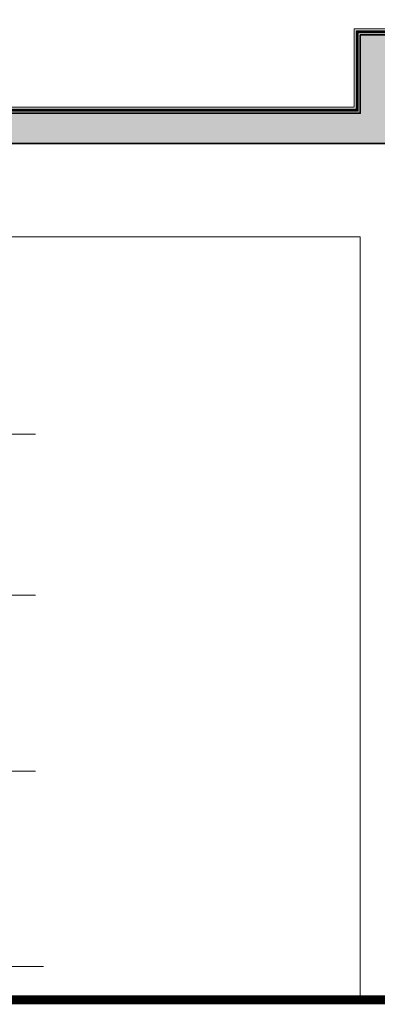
# Model space of a CAD drawing. Header units: millimetres. Extents: x 14400 to 93787, y -21104 to 39413.
# Tile 150 of 256: x 26403 to 26521, y 9741 to 10067. Entities that reach past the tile are written whole.
import ezdxf

# ---------------------------------------------------------------- set-up
doc = ezdxf.new("R2010")
doc.units = ezdxf.units.MM
doc.linetypes.add('HIDDEN', pattern=[9.525, 6.35, -3.175])
for name, color, linetype, lineweight in [('!MODUS_HATCH_ŚCIANA', 254, 'Continuous', 9), ('!MODUS_OPIS', 3, 'Continuous', 13), ('__MODUS_ŚCIANY', 2, 'Continuous', 35), ('Cienka', 3, 'Continuous', 9), ('Opis', 8, 'Continuous', 13), ('Widok', 1, 'Continuous', 15)]:
    doc.layers.add(name, color=color, linetype=linetype, lineweight=lineweight)

msp = doc.modelspace()

# ---------------------------------------------------------------- hatches: boundary and pattern name
at = {"layer": '!MODUS_HATCH_ŚCIANA', "ltscale": 2}
h = msp.add_hatch(color=256, dxfattribs=at)
h.dxf.hatch_style = 1
h.paths.add_polyline_path([(26190.60707, 10026.23322), (26800.60707, 10026.23322), (26800.60707, 9742.23322), (26840.60707, 9742.23322), (26840.60707, 10026.23322), (26848.60707, 10026.23322), (26848.60707, 10062.23322), (26833.60707, 10062.23322), (26833.60707, 10036.23322), (26689.60707, 10036.23322), (26689.60707, 10062.23322), (26674.60707, 10062.23322), (26674.60707, 10036.23322), (26530.60707, 10036.23322), (26530.60707, 10062.23322), (26515.60707, 10062.23322), (26515.60707, 10036.23322), (26371.60707, 10036.23322), (26371.60707, 10062.23322), (26356.60707, 10062.23322), (26356.60707, 10036.23322), (26212.60707, 10036.23322), (26212.60707, 10062.23322), (26197.60707, 10062.23322), (26197.60707, 10036.23322), (26053.60707, 10036.23322), (26053.60707, 10062.23322), (26038.60707, 10062.23322), (26038.60707, 10036.23322), (25894.60707, 10036.23322), (25894.60707, 10062.23322), (25879.60707, 10062.23322), (25879.60707, 10036.23322), (25735.60707, 10036.23322), (25735.60707, 10065.23322), (25720.60707, 10065.23322), (25720.60707, 10021.23322), (25735.60707, 10021.23322), (25735.60707, 10026.23322), (25769.10707, 10026.23322), (25769.10707, 9988.23322), (25800.60707, 9988.23322), (25800.60707, 10026.23322), (26160.60707, 10026.23322), (26160.60707, 9958.23322), (26190.60707, 9958.23322)])

# ---------------------------------------------------------------- linework, layer by layer
at = {"layer": '!MODUS_OPIS', "linetype": 'HIDDEN', "ltscale": 2}
for points in [[(25751.78657, 10026.23322), (26989.47062, 10026.23322)], [(25751.78657, 10026.23322), (26989.47062, 10026.23322)], [(25769.10707, 9753.23322), (26411.13392, 9753.23322)]]:
    msp.add_lwpolyline(points, dxfattribs=at)
at = {"layer": '__MODUS_ŚCIANY'}
for points in [[(25720.60707, 10065.23322), (25735.60707, 10065.23322), (25735.60707, 10036.23322), (25879.60707, 10036.23322), (25879.60707, 10062.23322), (25894.60707, 10062.23322), (25894.60707, 10036.23322), (26038.60707, 10036.23322), (26038.60707, 10062.23322), (26053.60707, 10062.23322), (26053.60707, 10036.23322), (26197.60707, 10036.23322), (26197.60707, 10062.23322), (26212.60707, 10062.23322), (26212.60707, 10036.23322), (26356.60707, 10036.23322), (26356.60707, 10062.23322), (26371.60707, 10062.23322), (26371.60707, 10036.23322), (26515.60707, 10036.23322), (26515.60707, 10062.23322), (26530.60707, 10062.23322)], [(25720.60707, 10065.23322), (25735.60707, 10065.23322), (25735.60707, 10036.23322), (25879.60707, 10036.23322), (25879.60707, 10062.23322), (25894.60707, 10062.23322), (25894.60707, 10036.23322), (26038.60707, 10036.23322), (26038.60707, 10062.23322), (26053.60707, 10062.23322), (26053.60707, 10036.23322), (26197.60707, 10036.23322), (26197.60707, 10062.23322), (26212.60707, 10062.23322), (26212.60707, 10036.23322), (26356.60707, 10036.23322), (26356.60707, 10062.23322), (26371.60707, 10062.23322), (26371.60707, 10036.23322), (26515.60707, 10036.23322), (26515.60707, 10062.23322), (26530.60707, 10062.23322)], [(26800.60707, 10026.23322), (26190.60707, 10026.23322), (26190.60707, 9958.23322), (26160.60707, 9958.23322), (26160.60707, 10026.23322), (25800.60707, 10026.23322)]]:
    msp.add_lwpolyline(points, dxfattribs=at)
at = {"layer": '__MODUS_ŚCIANY', "ltscale": 2, "const_width": 3}
msp.add_lwpolyline([(26925.78049, 9742.23322), (26273.60707, 9742.23322)], dxfattribs=at)
at = {"layer": 'Cienka', "linetype": 'HIDDEN', "const_width": 1}
msp.add_lwpolyline([(25720.60707, 10066.23322), (25736.60707, 10066.23322), (25736.60707, 10037.23322), (25878.60707, 10037.23322), (25878.60707, 10063.23322), (25895.60707, 10063.23322), (25895.60707, 10037.23322), (26037.60707, 10037.23322), (26037.60707, 10063.23322), (26054.60707, 10063.23322), (26054.60707, 10037.23322), (26196.60707, 10037.23322), (26196.60707, 10063.23322), (26213.60707, 10063.23322), (26213.60707, 10037.23322), (26355.60707, 10037.23322), (26355.60707, 10063.23322), (26372.60707, 10063.23322), (26372.60707, 10037.23322), (26514.60707, 10037.23322), (26514.60707, 10063.23322), (26531.60707, 10063.23322)], dxfattribs=at)
at = {"layer": 'Cienka'}
msp.add_lwpolyline([(25720.60707, 10067.23322), (25737.60707, 10067.23322), (25737.60707, 10038.23322), (25877.60707, 10038.23322), (25877.60707, 10064.23322), (25896.60707, 10064.23322), (25896.60707, 10038.23322), (26036.60707, 10038.23322), (26036.60707, 10064.23322), (26055.60707, 10064.23322), (26055.60707, 10038.23322), (26195.60707, 10038.23322), (26195.60707, 10064.23322), (26214.60707, 10064.23322), (26214.60707, 10038.23322), (26354.60707, 10038.23322), (26354.60707, 10064.23322), (26373.60707, 10064.23322), (26373.60707, 10038.23322), (26513.60707, 10038.23322), (26513.60707, 10064.23322), (26532.60707, 10064.23322)], dxfattribs=at)
at = {"layer": 'Opis'}
for points in [[(26407.87638, 9929.74302), (26244.517, 9929.74302)], [(26407.87638, 9876.43693), (26244.517, 9876.43693)], [(26407.87638, 9818.04113), (26244.517, 9818.04113)]]:
    msp.add_lwpolyline(points, dxfattribs=at)
at = {"layer": 'Widok', "ltscale": 2}
for points in [[(26515.60707, 9995.23322), (26190.60707, 9995.23322)], [(26515.60707, 9742.23322), (26515.60707, 9995.23322)]]:
    msp.add_lwpolyline(points, dxfattribs=at)

doc.saveas('drawing.dxf')
